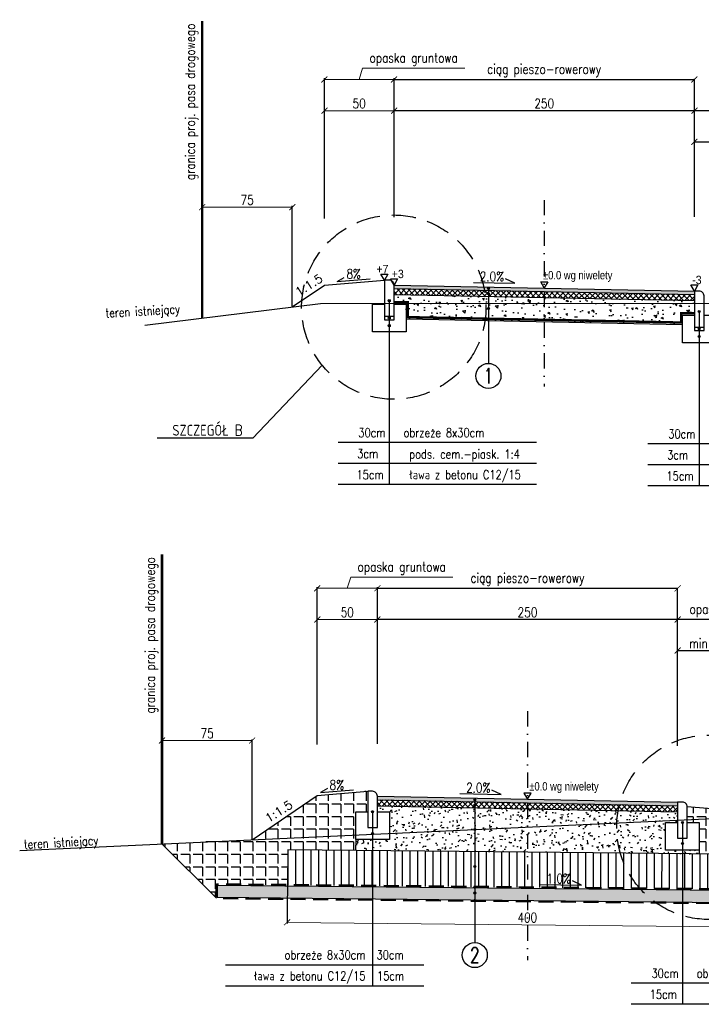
# Model space of a CAD drawing. Header units: metres. Extents: x 6562771 to 6588056, y 5578696 to 5586100.
# Tile 1 of 32: x 6562771 to 6563338, y 5580288 to 5581107. Entities that reach past the tile are written whole.
import ezdxf
from ezdxf.enums import TextEntityAlignment as Align

# ---------------------------------------------------------------- set-up
doc = ezdxf.new("R2010")
doc.units = ezdxf.units.M
for name, pattern in [('DASHDOT', [25.4, 12.7, -6.35, 0, -6.35]), ('DASHED', [0.75, 0.5, -0.25]), ('HIDDEN', [0.375, 0.25, -0.125])]:
    doc.linetypes.add(name, pattern=pattern)
for name, color, linetype in [('C-POPRZECZKA-przekrój', 2, 'Continuous'), ('pkonstr-0_25', 1, 'Continuous'), ('pkonstr-0_50', 3, 'Continuous'), ('pkonstr-0_70', 4, 'Continuous'), ('pkonstr-istn', 14, 'Continuous'), ('pkonstr-opisy', 2, 'Continuous'), ('pkonstr-wymiary', 1, 'Continuous')]:
    doc.layers.add(name, color=color, linetype=linetype)
doc.layers.add('pkonstr-szczegoly', color=5, linetype='Continuous', lineweight=30)
doc.styles.add('12mm', font='simplex.shx', dxfattribs={"width": 0.8, "height": 12})
doc.styles.add('2mm', font='simplex', dxfattribs={"height": 2})
doc.styles.add('7mm', font='simplex.shx', dxfattribs={"width": 0.75, "height": 7})
doc.styles.add('Opisy', font='simplex.shx', dxfattribs={"width": 0.8})
doc.styles.add('STYLE1', font='arial.ttf')
doc.styles.add('wymiary', font='simplex.shx', dxfattribs={"width": 0.8})
doc.dimstyles.new('ddd$0', dxfattribs={"dimtxt": 8, "dimasz": 5, "dimexe": 0.5, "dimexo": 1, "dimgap": 2, "dimtad": 1, "dimdec": 0, "dimzin": 0, "dimdsep": 46, "dimtxsty": 'wymiary', "dimblk": 'ARCHTICK', "dimcen": 0, "dimclrd": 256, "dimclre": 256, "dimclrt": 256, "dimadec": 0, "dimazin": 0, "dimtfac": 1, "dimtdec": 0, "dimtmove": 1, "dimatfit": 3, "dimldrblk": 'DOT', "dimfxl": 1, "dimtolj": 1, "dimtzin": 0, "dimlwd": -1, "dimlwe": -1, "dimarcsym": 0})
doc.dimstyles.new('szczegoly-1-20', dxfattribs={"dimtxt": 4, "dimasz": 2, "dimexe": 1, "dimexo": 2.5, "dimgap": 0.5, "dimtad": 1, "dimdec": 0, "dimzin": 0, "dimdsep": 46, "dimtxsty": 'wymiary', "dimblk": 'ARCHTICK', "dimcen": 0, "dimclrd": 256, "dimclre": 256, "dimclrt": 256, "dimadec": 0, "dimazin": 0, "dimtfac": 1, "dimtdec": 0, "dimtmove": 1, "dimatfit": 3, "dimldrblk": 'ARCHTICK', "dimfxl": 1, "dimtolj": 1, "dimtzin": 0, "dimlwd": -1, "dimlwe": -1, "dimarcsym": 0})

# ---------------------------------------------------------------- blocks, each defined once
blk = doc.blocks.new('_ArchTick')
at = {"color": 0, "linetype": 'ByBlock', "const_width": 0.15}
blk.add_lwpolyline([(-0.5, -0.5), (0.5, 0.5)], dxfattribs=at)
blk = doc.blocks.new('*D123')
at = {"layer": 'Defpoints', "color": 0, "transparency": 16777216}
for p in [(6563402.97, 5581005.62), (6563402.97, 5580976.44), (6563332.47, 5580942.03)]:
    blk.add_point(p, dxfattribs=at)
at = {"layer": 'pkonstr-wymiary', "transparency": 16777216}
for p, q in [((6563332.47, 5580943.03), (6563332.47, 5581006.12)), ((6563332.47, 5581005.62), (6563402.97, 5581005.62)), ((6563402.97, 5580977.44), (6563402.97, 5581006.12))]:
    blk.add_line(p, q, dxfattribs=at)
at = {"layer": 'pkonstr-wymiary', "transparency": 16777216, "xscale": 5, "yscale": 5, "zscale": 5, "rotation": 180}
blk.add_blockref('_ArchTick', (6563332.47, 5581005.62), dxfattribs=at)
at = {"layer": 'pkonstr-wymiary', "transparency": 16777216, "xscale": 5, "yscale": 5, "zscale": 5}
blk.add_blockref('_ArchTick', (6563402.97, 5581005.62), dxfattribs=at)
at = {"layer": 'pkonstr-wymiary', "transparency": 16777216, "insert": (6563367.72, 5581011.62), "char_height": 8, "attachment_point": 5, "style": 'wymiary'}
blk.add_mtext('\\A1;min 50', dxfattribs=at)
blk = doc.blocks.new('_Dot')
at = {"color": 0, "linetype": 'ByBlock', "lineweight": -2}
blk.add_line((-0.5, 0), (-1, 0), dxfattribs=at)
at = {"color": 0, "linetype": 'ByBlock', "const_width": 0.5}
blk.add_lwpolyline([(-0.25, 0, 1), (0.25, 0, 1)], format="xyb", close=True, dxfattribs=at)
blk = doc.blocks.new('*D124')
at = {"layer": 'Defpoints', "color": 0, "transparency": 16777216}
for p in [(6563332.47, 5581031.5), (6563402.97, 5580976.44), (6563332.47, 5580942.03)]:
    blk.add_point(p, dxfattribs=at)
at = {"layer": 'pkonstr-wymiary', "transparency": 16777216}
for p, q in [((6563367.72, 5581031.5), (6563391.37, 5581045)), ((6563391.37, 5581045), (6563447.49, 5581045)), ((6563332.47, 5580943.03), (6563332.47, 5581032)), ((6563402.97, 5581031.5), (6563332.47, 5581031.5)), ((6563402.97, 5580977.44), (6563402.97, 5581032))]:
    blk.add_line(p, q, dxfattribs=at)
at = {"layer": 'pkonstr-wymiary', "transparency": 16777216, "xscale": 5, "yscale": 5, "zscale": 5, "rotation": 180}
blk.add_blockref('_ArchTick', (6563332.47, 5581031.5), dxfattribs=at)
at = {"layer": 'pkonstr-wymiary', "transparency": 16777216, "xscale": 5, "yscale": 5, "zscale": 5}
blk.add_blockref('_ArchTick', (6563402.97, 5581031.5), dxfattribs=at)
at = {"layer": 'pkonstr-wymiary', "transparency": 16777216, "insert": (6563419.43, 5581052.33), "char_height": 8, "attachment_point": 5, "style": 'wymiary'}
blk.add_mtext('\\A1;ist. opaska', dxfattribs=at)
blk = doc.blocks.new('*D125')
at = {"layer": 'Defpoints', "color": 0, "transparency": 16777216}
for p in [(6563332.47, 5581057.5), (6563082.47, 5580941.88), (6563332.47, 5580942.03)]:
    blk.add_point(p, dxfattribs=at)
at = {"layer": 'pkonstr-wymiary', "transparency": 16777216}
for p, q in [((6563082.47, 5580942.88), (6563082.47, 5581058)), ((6563082.47, 5581057.5), (6563332.47, 5581057.5)), ((6563332.47, 5580943.03), (6563332.47, 5581058))]:
    blk.add_line(p, q, dxfattribs=at)
at = {"layer": 'pkonstr-wymiary', "transparency": 16777216, "xscale": 5, "yscale": 5, "zscale": 5, "rotation": 180}
blk.add_blockref('_ArchTick', (6563082.47, 5581057.5), dxfattribs=at)
at = {"layer": 'pkonstr-wymiary', "transparency": 16777216, "xscale": 5, "yscale": 5, "zscale": 5}
blk.add_blockref('_ArchTick', (6563332.47, 5581057.5), dxfattribs=at)
at = {"layer": 'pkonstr-wymiary', "transparency": 16777216, "insert": (6563207.47, 5581064.84), "char_height": 8, "attachment_point": 5, "style": 'wymiary'}
blk.add_mtext('\\A1;ciąg pieszo-rowerowy', dxfattribs=at)
blk = doc.blocks.new('*D126')
at = {"layer": 'Defpoints', "color": 0, "transparency": 16777216}
for p in [(6563082.47, 5581031.5), (6563082.47, 5580941.88), (6563332.47, 5580942.03)]:
    blk.add_point(p, dxfattribs=at)
at = {"layer": 'pkonstr-wymiary', "transparency": 16777216}
for p, q in [((6563082.47, 5580942.88), (6563082.47, 5581032)), ((6563332.47, 5581031.5), (6563082.47, 5581031.5)), ((6563332.47, 5580943.03), (6563332.47, 5581032))]:
    blk.add_line(p, q, dxfattribs=at)
at = {"layer": 'pkonstr-wymiary', "transparency": 16777216, "xscale": 5, "yscale": 5, "zscale": 5, "rotation": 180}
blk.add_blockref('_ArchTick', (6563082.47, 5581031.5), dxfattribs=at)
at = {"layer": 'pkonstr-wymiary', "transparency": 16777216, "xscale": 5, "yscale": 5, "zscale": 5}
blk.add_blockref('_ArchTick', (6563332.47, 5581031.5), dxfattribs=at)
at = {"layer": 'pkonstr-wymiary', "transparency": 16777216, "insert": (6563207.47, 5581037.5), "char_height": 8, "attachment_point": 5, "style": 'wymiary'}
blk.add_mtext('\\A1;250', dxfattribs=at)
blk = doc.blocks.new('*D133')
at = {"layer": 'Defpoints', "color": 0, "transparency": 16777216}
for p in [(6563082.47, 5581031.5), (6563082.47, 5581006.04), (6563024.48, 5580941.24)]:
    blk.add_point(p, dxfattribs=at)
at = {"layer": 'pkonstr-wymiary', "transparency": 16777216}
for p, q in [((6563024.48, 5580941.74), (6563024.48, 5581032.5)), ((6563082.47, 5581006.54), (6563082.47, 5581032.5))]:
    blk.add_line(p, q, dxfattribs=at)
at = {"layer": 'pkonstr-wymiary', "lineweight": 0, "transparency": 16777216}
blk.add_line((6563024.48, 5581031.5), (6563082.47, 5581031.5), dxfattribs=at)
at = {"layer": 'pkonstr-wymiary', "lineweight": 0, "transparency": 16777216, "xscale": 5, "yscale": 5, "zscale": 5, "rotation": 180}
blk.add_blockref('_ArchTick', (6563024.48, 5581031.5), dxfattribs=at)
at = {"layer": 'pkonstr-wymiary', "lineweight": 0, "transparency": 16777216, "xscale": 5, "yscale": 5, "zscale": 5}
blk.add_blockref('_ArchTick', (6563082.47, 5581031.5), dxfattribs=at)
at = {"layer": 'pkonstr-wymiary', "transparency": 16777216, "insert": (6563053.48, 5581037.5), "char_height": 8, "attachment_point": 5, "style": 'wymiary'}
blk.add_mtext('\\A1;50', dxfattribs=at)
blk = doc.blocks.new('*D134')
at = {"layer": 'Defpoints', "color": 0, "transparency": 16777216}
for p in [(6563082.47, 5581057.5), (6563082.47, 5581009.9), (6563024.48, 5580941.24)]:
    blk.add_point(p, dxfattribs=at)
at = {"layer": 'pkonstr-wymiary', "lineweight": 0, "transparency": 16777216}
for p, q in [((6563053.48, 5581057.5), (6563056.28, 5581066.84)), ((6563056.28, 5581066.84), (6563141.34, 5581066.84)), ((6563024.48, 5581057.5), (6563082.47, 5581057.5))]:
    blk.add_line(p, q, dxfattribs=at)
at = {"layer": 'pkonstr-wymiary', "transparency": 16777216}
for p, q in [((6563024.48, 5580941.74), (6563024.48, 5581058.5)), ((6563082.47, 5581010.4), (6563082.47, 5581058.5))]:
    blk.add_line(p, q, dxfattribs=at)
at = {"layer": 'pkonstr-wymiary', "lineweight": 0, "transparency": 16777216, "xscale": 5, "yscale": 5, "zscale": 5, "rotation": 180}
blk.add_blockref('_ArchTick', (6563024.48, 5581057.5), dxfattribs=at)
at = {"layer": 'pkonstr-wymiary', "lineweight": 0, "transparency": 16777216, "xscale": 5, "yscale": 5, "zscale": 5}
blk.add_blockref('_ArchTick', (6563082.47, 5581057.5), dxfattribs=at)
at = {"layer": 'pkonstr-wymiary', "transparency": 16777216, "insert": (6563098.81, 5581074.17), "char_height": 8, "attachment_point": 5, "style": 'wymiary'}
blk.add_mtext('\\A1;opaska gruntowa', dxfattribs=at)
blk = doc.blocks.new('*D135')
at = {"layer": 'Defpoints', "color": 0, "transparency": 16777216}
for p in [(6562997.7, 5580951.2), (6562922.7, 5580937.64), (6562997.7, 5580868.16)]:
    blk.add_point(p, dxfattribs=at)
at = {"layer": 'pkonstr-wymiary', "transparency": 16777216}
for p, q in [((6562922.7, 5580938.14), (6562922.7, 5580952.2)), ((6562997.7, 5580868.66), (6562997.7, 5580952.2))]:
    blk.add_line(p, q, dxfattribs=at)
at = {"layer": 'pkonstr-wymiary', "lineweight": 0, "transparency": 16777216}
blk.add_line((6562922.7, 5580951.2), (6562997.7, 5580951.2), dxfattribs=at)
at = {"layer": 'pkonstr-wymiary', "lineweight": 0, "transparency": 16777216, "xscale": 5, "yscale": 5, "zscale": 5, "rotation": 180}
blk.add_blockref('_ArchTick', (6562922.7, 5580951.2), dxfattribs=at)
at = {"layer": 'pkonstr-wymiary', "lineweight": 0, "transparency": 16777216, "xscale": 5, "yscale": 5, "zscale": 5}
blk.add_blockref('_ArchTick', (6562997.7, 5580951.2), dxfattribs=at)
at = {"layer": 'pkonstr-wymiary', "transparency": 16777216, "insert": (6562960.2, 5580957.2), "char_height": 8, "attachment_point": 5, "style": 'wymiary'}
blk.add_mtext('\\A1;75', dxfattribs=at)
blk = doc.blocks.new('*D154')
at = {"layer": 'Defpoints', "color": 0, "transparency": 16777216}
for p in [(6563368.53, 5580582.01), (6563318.53, 5580545.06), (6563368.53, 5580545.86)]:
    blk.add_point(p, dxfattribs=at)
at = {"layer": 'pkonstr-wymiary', "transparency": 16777216}
for p, q in [((6563318.53, 5580546.06), (6563318.53, 5580582.51)), ((6563318.53, 5580582.01), (6563368.53, 5580582.01)), ((6563368.53, 5580546.86), (6563368.53, 5580582.51))]:
    blk.add_line(p, q, dxfattribs=at)
at = {"layer": 'pkonstr-wymiary', "transparency": 16777216, "xscale": 5, "yscale": 5, "zscale": 5, "rotation": 180}
blk.add_blockref('_ArchTick', (6563318.53, 5580582.01), dxfattribs=at)
at = {"layer": 'pkonstr-wymiary', "transparency": 16777216, "xscale": 5, "yscale": 5, "zscale": 5}
blk.add_blockref('_ArchTick', (6563368.53, 5580582.01), dxfattribs=at)
at = {"layer": 'pkonstr-wymiary', "transparency": 16777216, "insert": (6563343.53, 5580588.01), "char_height": 8, "attachment_point": 5, "style": 'wymiary'}
blk.add_mtext('\\A1;min 50', dxfattribs=at)
blk = doc.blocks.new('*D155')
at = {"layer": 'Defpoints', "color": 0, "transparency": 16777216}
for p in [(6563318.53, 5580607.89), (6563318.53, 5580545.06), (6563368.53, 5580545.86)]:
    blk.add_point(p, dxfattribs=at)
at = {"layer": 'pkonstr-wymiary', "transparency": 16777216}
for p, q in [((6563318.53, 5580546.06), (6563318.53, 5580608.39)), ((6563368.53, 5580607.89), (6563318.53, 5580607.89)), ((6563368.53, 5580546.86), (6563368.53, 5580608.39))]:
    blk.add_line(p, q, dxfattribs=at)
at = {"layer": 'pkonstr-wymiary', "transparency": 16777216, "xscale": 5, "yscale": 5, "zscale": 5, "rotation": 180}
blk.add_blockref('_ArchTick', (6563318.53, 5580607.89), dxfattribs=at)
at = {"layer": 'pkonstr-wymiary', "transparency": 16777216, "xscale": 5, "yscale": 5, "zscale": 5}
blk.add_blockref('_ArchTick', (6563368.53, 5580607.89), dxfattribs=at)
at = {"layer": 'pkonstr-wymiary', "transparency": 16777216, "insert": (6563343.53, 5580615.22), "char_height": 8, "attachment_point": 5, "style": 'wymiary'}
blk.add_mtext('\\A1;opaska', dxfattribs=at)
blk = doc.blocks.new('*D156')
at = {"layer": 'Defpoints', "color": 0, "transparency": 16777216}
for p in [(6563318.53, 5580633.89), (6563068.53, 5580503.44), (6563318.53, 5580501.77)]:
    blk.add_point(p, dxfattribs=at)
at = {"layer": 'pkonstr-wymiary', "transparency": 16777216}
for p, q in [((6563068.53, 5580504.44), (6563068.53, 5580634.39)), ((6563068.53, 5580633.89), (6563318.53, 5580633.89)), ((6563318.53, 5580502.77), (6563318.53, 5580634.39))]:
    blk.add_line(p, q, dxfattribs=at)
at = {"layer": 'pkonstr-wymiary', "transparency": 16777216, "xscale": 5, "yscale": 5, "zscale": 5, "rotation": 180}
blk.add_blockref('_ArchTick', (6563068.53, 5580633.89), dxfattribs=at)
at = {"layer": 'pkonstr-wymiary', "transparency": 16777216, "xscale": 5, "yscale": 5, "zscale": 5}
blk.add_blockref('_ArchTick', (6563318.53, 5580633.89), dxfattribs=at)
at = {"layer": 'pkonstr-wymiary', "transparency": 16777216, "insert": (6563193.53, 5580641.23), "char_height": 8, "attachment_point": 5, "style": 'wymiary'}
blk.add_mtext('\\A1;ciąg pieszo-rowerowy', dxfattribs=at)
blk = doc.blocks.new('*D157')
at = {"layer": 'Defpoints', "color": 0, "transparency": 16777216}
for p in [(6563068.53, 5580607.89), (6563068.53, 5580503.44), (6563318.53, 5580501.77)]:
    blk.add_point(p, dxfattribs=at)
at = {"layer": 'pkonstr-wymiary', "transparency": 16777216}
for p, q in [((6563068.53, 5580504.44), (6563068.53, 5580608.39)), ((6563318.53, 5580607.89), (6563068.53, 5580607.89)), ((6563318.53, 5580502.77), (6563318.53, 5580608.39))]:
    blk.add_line(p, q, dxfattribs=at)
at = {"layer": 'pkonstr-wymiary', "transparency": 16777216, "xscale": 5, "yscale": 5, "zscale": 5, "rotation": 180}
blk.add_blockref('_ArchTick', (6563068.53, 5580607.89), dxfattribs=at)
at = {"layer": 'pkonstr-wymiary', "transparency": 16777216, "xscale": 5, "yscale": 5, "zscale": 5}
blk.add_blockref('_ArchTick', (6563318.53, 5580607.89), dxfattribs=at)
at = {"layer": 'pkonstr-wymiary', "transparency": 16777216, "insert": (6563193.53, 5580613.89), "char_height": 8, "attachment_point": 5, "style": 'wymiary'}
blk.add_mtext('\\A1;250', dxfattribs=at)
blk = doc.blocks.new('*D158')
at = {"layer": 'Defpoints', "color": 0, "transparency": 16777216}
for p in [(6563068.53, 5580607.89), (6563068.53, 5580582.44), (6563018.53, 5580503.44)]:
    blk.add_point(p, dxfattribs=at)
at = {"layer": 'pkonstr-wymiary', "transparency": 16777216}
for p, q in [((6563018.53, 5580503.94), (6563018.53, 5580608.89)), ((6563068.53, 5580582.94), (6563068.53, 5580608.89))]:
    blk.add_line(p, q, dxfattribs=at)
at = {"layer": 'pkonstr-wymiary', "lineweight": 0, "transparency": 16777216}
blk.add_line((6563018.53, 5580607.89), (6563068.53, 5580607.89), dxfattribs=at)
at = {"layer": 'pkonstr-wymiary', "lineweight": 0, "transparency": 16777216, "xscale": 5, "yscale": 5, "zscale": 5, "rotation": 180}
blk.add_blockref('_ArchTick', (6563018.53, 5580607.89), dxfattribs=at)
at = {"layer": 'pkonstr-wymiary', "lineweight": 0, "transparency": 16777216, "xscale": 5, "yscale": 5, "zscale": 5}
blk.add_blockref('_ArchTick', (6563068.53, 5580607.89), dxfattribs=at)
at = {"layer": 'pkonstr-wymiary', "transparency": 16777216, "insert": (6563043.53, 5580613.89), "char_height": 8, "attachment_point": 5, "style": 'wymiary'}
blk.add_mtext('\\A1;50', dxfattribs=at)
blk = doc.blocks.new('*D159')
at = {"layer": 'Defpoints', "color": 0, "transparency": 16777216}
for p in [(6563068.53, 5580633.89), (6563068.53, 5580586.29), (6563018.53, 5580503.44)]:
    blk.add_point(p, dxfattribs=at)
at = {"layer": 'pkonstr-wymiary', "lineweight": 0, "transparency": 16777216}
for p, q in [((6563043.53, 5580633.89), (6563046.33, 5580643.23)), ((6563046.33, 5580643.23), (6563131.4, 5580643.23)), ((6563018.53, 5580633.89), (6563068.53, 5580633.89))]:
    blk.add_line(p, q, dxfattribs=at)
at = {"layer": 'pkonstr-wymiary', "transparency": 16777216}
for p, q in [((6563018.53, 5580503.94), (6563018.53, 5580634.89)), ((6563068.53, 5580586.79), (6563068.53, 5580634.89))]:
    blk.add_line(p, q, dxfattribs=at)
at = {"layer": 'pkonstr-wymiary', "lineweight": 0, "transparency": 16777216, "xscale": 5, "yscale": 5, "zscale": 5, "rotation": 180}
blk.add_blockref('_ArchTick', (6563018.53, 5580633.89), dxfattribs=at)
at = {"layer": 'pkonstr-wymiary', "lineweight": 0, "transparency": 16777216, "xscale": 5, "yscale": 5, "zscale": 5}
blk.add_blockref('_ArchTick', (6563068.53, 5580633.89), dxfattribs=at)
at = {"layer": 'pkonstr-wymiary', "transparency": 16777216, "insert": (6563088.87, 5580650.56), "char_height": 8, "attachment_point": 5, "style": 'wymiary'}
blk.add_mtext('\\A1;opaska gruntowa', dxfattribs=at)
blk = doc.blocks.new('*D160')
at = {"layer": 'Defpoints', "color": 0, "transparency": 16777216}
for p in [(6562964.28, 5580507.14), (6562889.28, 5580493.58), (6562964.28, 5580424.1)]:
    blk.add_point(p, dxfattribs=at)
at = {"layer": 'pkonstr-wymiary', "transparency": 16777216}
for p, q in [((6562889.28, 5580494.08), (6562889.28, 5580508.14)), ((6562964.28, 5580424.6), (6562964.28, 5580508.14))]:
    blk.add_line(p, q, dxfattribs=at)
at = {"layer": 'pkonstr-wymiary', "lineweight": 0, "transparency": 16777216}
blk.add_line((6562889.28, 5580507.14), (6562964.28, 5580507.14), dxfattribs=at)
at = {"layer": 'pkonstr-wymiary', "lineweight": 0, "transparency": 16777216, "xscale": 5, "yscale": 5, "zscale": 5, "rotation": 180}
blk.add_blockref('_ArchTick', (6562889.28, 5580507.14), dxfattribs=at)
at = {"layer": 'pkonstr-wymiary', "lineweight": 0, "transparency": 16777216, "xscale": 5, "yscale": 5, "zscale": 5}
blk.add_blockref('_ArchTick', (6562964.28, 5580507.14), dxfattribs=at)
at = {"layer": 'pkonstr-wymiary', "transparency": 16777216, "insert": (6562926.78, 5580513.14), "char_height": 8, "attachment_point": 5, "style": 'wymiary'}
blk.add_mtext('\\A1;75', dxfattribs=at)
blk = doc.blocks.new('*D166')
at = {"layer": 'Defpoints', "color": 0, "transparency": 16777216}
for p in [(6562993.79, 5580401.1), (6563393.77, 5580397.1), (6563393.32, 5580351.82)]:
    blk.add_point(p, dxfattribs=at)
at = {"layer": 'pkonstr-wymiary', "transparency": 16777216}
for p, q in [((6562993.79, 5580400.6), (6562993.33, 5580354.82)), ((6563393.77, 5580396.6), (6563393.31, 5580350.82))]:
    blk.add_line(p, q, dxfattribs=at)
at = {"layer": 'pkonstr-wymiary', "lineweight": 0, "transparency": 16777216}
blk.add_line((6562993.34, 5580355.82), (6563393.32, 5580351.82), dxfattribs=at)
at = {"layer": 'pkonstr-wymiary', "lineweight": 0, "transparency": 16777216, "xscale": 5, "yscale": 5, "zscale": 5}
for p, rotation in [((6562993.34, 5580355.82), 179.4270612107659), ((6563393.32, 5580351.82), 359.4270612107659)]:
    blk.add_blockref('_ArchTick', p, dxfattribs=dict(at, rotation=rotation))
at = {"layer": 'pkonstr-wymiary', "transparency": 16777216, "insert": (6563193.39, 5580359.82), "char_height": 8, "attachment_point": 5, "rotation": 359.42706, "style": 'wymiary'}
blk.add_mtext('\\A1;400', dxfattribs=at)

msp = doc.modelspace()

# ---------------------------------------------------------------- hatches: boundary and pattern name
at = {"layer": 'pkonstr-0_50'}
h = msp.add_hatch(color=252, dxfattribs=at)
h.dxf.hatch_style = 1
h.paths.add_polyline_path([(6563082.47, 5580883.39), (6563082.47, 5580886.39), (6563332.47, 5580881.39), (6563332.47, 5580878.39)])
h = msp.add_hatch(dxfattribs=at)
h.set_pattern_fill('ANSI37', color=252, angle=180)
h.set_pattern_definition([(315, (13139585.768, 2012.3316), (-2.2450640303, -2.2450640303), []), (225, (13139585.768, 2012.3316), (-2.2450640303, 2.2450640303), [])])
h.paths.add_polyline_path([(6563332.47, 5580878.39), (6563332.47, 5580873.39), (6563082.47, 5580878.39), (6563082.47, 5580883.39)])
h = msp.add_hatch(dxfattribs=at)
h.set_pattern_fill('AR-CONC', color=252, scale=0.1, angle=180)
h.set_pattern_definition([(310, (6787365.293, 5139392.06), (18.2184669, 1.59390855), [1.905, -20.955]), (5, (6787365.293, 5139392.06), (-3.52434214, -19.1056845), [1.524, -16.7640584]), (259.5485553, (6787366.812, 5139392.193), (14.6941247, -17.5117752), [1.6190009, -17.80902446]), (313.8158, (6787365.293, 5139386.98), (27.1079041, 4.2042328), [2.8575, -31.4325]), (263.3644424, (6787367.552, 5139387.33), (23.7404134, -24.7426125), [2.4285023, -26.7135608]), (8.815849, (6787365.293, 5139386.98), (23.7404134, -24.7426125), [2.2859967, -25.1459732]), (339, (6787367.833, 5139388.25), (15.16143913, 10.2265198), [1.905, -20.955]), (34, (6787367.833, 5139388.25), (6.1802028, -18.4187966), [1.524, -16.764]), (288.548555, (6787369.097, 5139389.102), (21.3416419, -8.1922769), [1.6190009, -17.80899376]), (322.5, (6787365.2935, 5139392.06), (0.308860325, -8.45550389), [0, -16.5608, 0, -17.018, 0, -16.8275]), (352.5, (6787365.2935, 5139392.06), (6.68196625, -10.01805748), [0, -9.7028, 0, -16.1798, 0, -6.4135]), (32.5, (6787359.629, 5139392.06), (13.55905952, 0.5728744), [0, -6.35, 0, -19.812, 0, -26.289]), (42.5, (6787357.089, 5139392.06), (14.81291814, -2.5426491), [0, -8.255, 0, -13.1572, 0, -18.669])])
h.paths.add_polyline_path([(6563332.47, 5580861.39), (6563322.47, 5580861.39), (6563322.47, 5580853.58), (6563092.47, 5580858.18), (6563092.47, 5580870.39), (6563082.47, 5580870.39), (6563082.47, 5580878.39), (6563332.47, 5580873.39)])
h = msp.add_hatch(dxfattribs=at)
h.set_pattern_fill('ANGLE,_O', color=252, scale=1.5, angle=180)
h.set_pattern_definition([(180, (-6637.226, 4674.485), (-1e-15, -10.4775), [7.62, -2.8575]), (270, (-6637.226, 4674.485), (10.4775, -2e-15), [7.62, -2.8575])])
h.paths.add_polyline_path([(6563050.53, 5580447.9), (6563060.53, 5580447.9), (6563060.53, 5580464.9), (6563018.53, 5580461.54), (6562964.28, 5580424.6), (6563050.53, 5580428.57)])
h.paths.add_polyline_path([(6563050.53, 5580415.53), (6563050.53, 5580428.57), (6562889.25, 5580421.14), (6562934.71, 5580375.91), (6562934.59, 5580387.47), (6562993.65, 5580386.9), (6562993.94, 5580416.1)])
h.paths.add_polyline_path([(6563336.53, 5580415.9), (6563336.53, 5580412.67), (6563393.92, 5580412.1), (6563393.63, 5580382.98), (6563475.96, 5580382.18), (6563368.53, 5580448.54), (6563326.53, 5580451.9), (6563326.53, 5580438.9), (6563336.53, 5580438.9)])
h = msp.add_hatch(color=252, dxfattribs=at)
h.dxf.hatch_style = 1
h.paths.add_polyline_path([(6563068.53, 5580457.9), (6563068.53, 5580460.9), (6563318.53, 5580455.9), (6563318.53, 5580452.9)])
h = msp.add_hatch(dxfattribs=at)
h.set_pattern_fill('ANSI37', color=252, angle=180)
h.set_pattern_definition([(315, (13139571.8308, 1586.8456), (-2.2450640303, -2.2450640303), []), (225, (13139571.8308, 1586.8456), (-2.2450640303, 2.2450640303), [])])
h.paths.add_polyline_path([(6563318.53, 5580452.9), (6563318.53, 5580447.9), (6563068.53, 5580452.9), (6563068.53, 5580457.9)])
h = msp.add_hatch(dxfattribs=at)
h.set_pattern_fill('AR-CONC', color=252, scale=0.1, angle=180)
h.set_pattern_definition([(230, (-480.21, 144.91), (-18.2184669, 1.593908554), [1.905, -20.955]), (175, (-480.21, 144.91), (3.524282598, -19.10566429), [1.524, -16.764]), (280.451, (-481.729, 145.043), (-14.694250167, -17.511668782), [1.619, -17.809]), (226.1842, (-480.21, 139.83), (-27.10790409, 4.204232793), [2.8575, -31.4325]), (276.6356, (-482.47, 140.18), (-23.74042345, -24.74255559), [2.4285, -26.7135]), (171.184, (-480.21, 139.83), (-23.74046058, -24.74251179), [2.286, -25.146]), (201, (-482.75, 141.1), (-15.161487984, 10.226551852), [1.905, -20.955]), (146, (-482.75, 141.1), (-6.180202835, -18.418796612), [1.524, -16.764]), (251.4514, (-484.014, 141.952), (-21.341649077, -8.19228577), [1.619, -17.809]), (217.5, (-480.2104, 144.91), (-0.308860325, -8.4555038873), [0, -16.5608, 0, -17.018, 0, -16.8275]), (187.5, (-480.21, 144.91), (-6.681966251, -10.018057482), [0, -9.7028, 0, -16.1798, 0, -6.4135]), (147.5, (-474.546, 144.91), (-13.5590595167, 0.572874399), [0, -6.35, 0, -19.812, 0, -26.289]), (137.5, (-472.006, 144.91), (-14.812918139, -2.542649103), [0, -8.255, 0, -13.1572, 0, -18.669])])
h.paths.add_polyline_path([(6563149.65, 5580451.28), (6563068.53, 5580452.9), (6563068.53, 5580447.9), (6563078.53, 5580447.9), (6563078.53, 5580429.86), (6563149.66, 5580433.14), (6563149.66, 5580440.38, -0.414563), (6563148.79, 5580441.25, -0.414219), (6563149.65, 5580442.12)])
h.paths.add_polyline_path([(6563193.53, 5580450.4), (6563149.65, 5580451.28), (6563149.65, 5580442.12, -0.414208), (6563150.52, 5580441.25, -0.413865), (6563149.66, 5580440.38), (6563149.66, 5580433.14), (6563193.53, 5580435.17)])
h.paths.add_polyline_path([(6563318.53, 5580447.9), (6563193.53, 5580450.4), (6563193.53, 5580435.17), (6563318.53, 5580440.93)])
h.paths.add_polyline_path([(6563308.53, 5580438.9), (6563318.53, 5580438.9), (6563318.53, 5580440.93), (6563193.53, 5580435.17), (6563193.53, 5580414.1), (6563193.93, 5580414.1), (6563322.53, 5580412.81), (6563322.53, 5580415.9), (6563308.53, 5580415.9)])
h.paths.add_polyline_path([(6563193.53, 5580435.17), (6563149.66, 5580433.14), (6563149.67, 5580414.54), (6563193.53, 5580414.1)])
h.paths.add_polyline_path([(6563149.66, 5580433.14), (6563078.53, 5580429.86), (6563078.53, 5580424.9), (6563064.53, 5580424.9), (6563064.53, 5580415.39), (6563149.67, 5580414.54)])
h.paths.add_polyline_path([(6563064.53, 5580424.9), (6563050.53, 5580424.9), (6563050.44, 5580415.53), (6563064.53, 5580415.39)])
h.paths.add_polyline_path([(6563336.53, 5580415.9), (6563322.53, 5580415.9), (6563322.53, 5580412.81), (6563336.5, 5580412.67)])
h = msp.add_hatch(dxfattribs=at)
h.set_pattern_fill('ANSI31,_O', color=252, scale=2, angle=45)
h.set_pattern_definition([(90, (-8849.2534, 259.5824), (-6.35, 1e-15), [])])
h.paths.add_polyline_path([(6563393.92, 5580412.1), (6563193.93, 5580414.1), (6562993.94, 5580416.1), (6562993.65, 5580386.9), (6563393.63, 5580382.98)])
h = msp.add_hatch(dxfattribs=at)
h.set_pattern_fill('AR-SAND,_O', color=252, scale=0.1, angle=180)
h.set_pattern_definition([(217.5, (-8849.2534, 259.5824), (0.1600031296, -4.8941323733), [0, -3.8608, 0, -4.318, 0, -4.1275]), (187.5, (-8849.2534, 259.5824), (-4.4952328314, -7.1682510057), [0, -2.0828, 0, -3.4798, 0, -1.3335]), (147.5, (-8846.1292, 259.5824), (-7.9099237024, -0.0143718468), [0, -1.27, 0, -4.572, 0, -5.969]), (137.5, (-8846.129, 259.5824), (-7.6355645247, -2.2292932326), [0, -0.635, 0, -2.9972, 0, -3.429])])
h.paths.add_polyline_path([(6563473.76, 5580381.3), (6562935.21, 5580386.68), (6562935.31, 5580376.68), (6563368.52, 5580372.35), (6563490.12, 5580371.14)])

# ---------------------------------------------------------------- linework, layer by layer
at = {"layer": 'C-POPRZECZKA-przekrój', "color": 172, "linetype": 'HIDDEN', "lineweight": 50, "ltscale": 50, "true_color": 0x0000cc, "flags": 128}
msp.add_lwpolyline([(6563475.96, 5580382.18), (6563493.75, 5580370.41), (6562934.71, 5580375.91), (6562934.59, 5580387.47)], close=True, dxfattribs=at)
at = {"layer": 'pkonstr-0_25'}
for q in [(6563040.97, 5580892.63), (6563062.5, 5580891.57)]:
    msp.add_line((6563035.09, 5580889.38), q, dxfattribs=at)
at = {"layer": 'pkonstr-0_25', "linetype": 'Continuous'}
for p, q in [((6563161.01, 5580883.41), (6563161.06, 5580821.15)), ((6563078.47, 5580873.39), (6563078.47, 5580720.18)), ((6563336.47, 5580864.39), (6563336.46, 5580719.18)), ((6563200.93, 5580755.18), (6563035.84, 5580755.18)), ((6563458.93, 5580754.18), (6563293.84, 5580754.18)), ((6563200.93, 5580737.68), (6563035.84, 5580737.68)), ((6563458.93, 5580736.68), (6563293.84, 5580736.68)), ((6563149.65, 5580457.85), (6563149.72, 5580338.95)), ((6563064.53, 5580447.9), (6563064.53, 5580302.98)), ((6563322.53, 5580438.9), (6563322.53, 5580287.58)), ((6562942.08, 5580320.48), (6563107.17, 5580320.48)), ((6562942.08, 5580320.48), (6563107.17, 5580320.48)), ((6563444.99, 5580305.08), (6563279.9, 5580305.08)), ((6563444.99, 5580305.08), (6563279.9, 5580305.08))]:
    msp.add_line(p, q, dxfattribs=at)
at = {"layer": 'pkonstr-0_25'}
for points in [[(6563148.55, 5580888.58), (6563182.92, 5580887.89), (6563175.33, 5580891.51)], [(6563137.19, 5580463.01), (6563171.56, 5580462.33), (6563163.97, 5580465.95)], [(6563204.13, 5580387.32), (6563238.5, 5580386.64), (6563230.91, 5580390.26)]]:
    msp.add_lwpolyline(points, dxfattribs=at)
at = {"layer": 'pkonstr-0_25', "flags": 128}
msp.add_lwpolyline([(6563027.04, 5580467.15), (6563021.15, 5580463.89), (6563048.56, 5580466.08)], dxfattribs=at)
at = {"layer": 'pkonstr-0_25', "linetype": 'Continuous'}
for centre in [(6563161.03, 5580810.73), (6563149.67, 5580328.53)]:
    msp.add_circle(centre, 10.42, dxfattribs=at)
at = {"layer": 'pkonstr-0_50'}
for p, q in [((6563024.47, 5580886.39), (6563074.47, 5580890.39)), ((6562997.7, 5580868.16), (6563024.47, 5580886.39)), ((6563082.47, 5580886.39), (6563332.47, 5580881.39)), ((6563082.47, 5580883.39), (6563332.47, 5580878.39)), ((6563082.47, 5580878.39), (6563332.47, 5580873.39)), ((6563092.47, 5580858.18), (6563322.47, 5580853.58)), ((6562964.28, 5580424.6), (6563018.53, 5580461.54)), ((6563018.53, 5580461.54), (6563060.53, 5580464.9)), ((6563068.53, 5580460.9), (6563318.53, 5580455.9)), ((6563068.53, 5580457.9), (6563318.53, 5580452.9)), ((6563068.53, 5580452.9), (6563318.53, 5580447.9)), ((6563368.53, 5580448.54), (6563326.53, 5580451.9)), ((6562934.71, 5580375.91), (6562889.25, 5580421.14)), ((6562993.94, 5580416.1), (6562993.64, 5580386.1)), ((6562993.94, 5580416.1), (6562993.64, 5580386.1)), ((6563193.93, 5580414.1), (6562993.94, 5580416.1)), ((6563193.93, 5580414.1), (6562993.94, 5580416.1)), ((6563393.92, 5580412.1), (6563193.93, 5580414.1)), ((6562935.21, 5580386.68), (6563473.76, 5580381.3)), ((6562935.31, 5580376.68), (6563368.52, 5580372.35))]:
    msp.add_line(p, q, dxfattribs=at)
at = {"layer": 'pkonstr-0_50', "color": 4, "const_width": 2, "flags": 128}
for points in [[(6562922.7, 5580858.84), (6562922.7, 5581106.27)], [(6562889.28, 5580421.14), (6562889.28, 5580662.2)]]:
    msp.add_lwpolyline(points, dxfattribs=at)
at = {"layer": 'pkonstr-0_50'}
for points in [[(6563074.47, 5580860.39), (6563082.47, 5580860.39), (6563082.47, 5580886.39, 0.414214), (6563078.47, 5580890.39), (6563074.47, 5580890.39)], [(6563332.47, 5580851.39), (6563340.47, 5580851.39), (6563340.47, 5580877.39, 0.414214), (6563336.47, 5580881.39), (6563332.47, 5580881.39)], [(6563060.53, 5580434.9), (6563068.53, 5580434.9), (6563068.53, 5580460.9, 0.414214), (6563064.53, 5580464.9), (6563060.53, 5580464.9)], [(6563318.53, 5580425.9), (6563326.53, 5580425.9), (6563326.53, 5580451.9, 0.414214), (6563322.53, 5580455.9), (6563318.53, 5580455.9)]]:
    msp.add_lwpolyline(points, format="xyb", close=True, dxfattribs=at)
at = {"layer": 'pkonstr-0_50', "color": 180, "linetype": 'DASHED', "ltscale": 15, "true_color": 0x3326ed, "flags": 128}
msp.add_lwpolyline([(6563332.47, 5580862.95, 2, 2, 0), (6563321.37, 5580862.95, 2, 2, 0), (6563321.37, 5580855.16, 2, 2, 0), (6563093.85, 5580859.65, 2, 2, 0), (6563093.85, 5580859.65, 2, 2, 0), (6563093.85, 5580859.65, 2, 2, 0), (6563093.85, 5580859.65, 2, 2, 0), (6563093.82, 5580872.03, 2, 2, 0), (6563082.36, 5580871.95, 0, 0, 0)], format="xyseb", dxfattribs=at)
at = {"layer": 'pkonstr-0_50', "flags": 128}
for points in [[(6563074.47, 5580857.39), (6563082.47, 5580857.39), (6563082.47, 5580870.39), (6563092.47, 5580870.39), (6563092.47, 5580847.39), (6563064.47, 5580847.39), (6563064.47, 5580870.39), (6563074.47, 5580870.39), (6563074.47, 5580857.39)], [(6563332.47, 5580848.39), (6563340.47, 5580848.39), (6563340.47, 5580861.39), (6563350.47, 5580861.39), (6563350.47, 5580838.39), (6563322.47, 5580838.39), (6563322.47, 5580861.39), (6563332.47, 5580861.39), (6563332.47, 5580848.39)], [(6563060.53, 5580434.9), (6563068.53, 5580434.9), (6563068.53, 5580447.9), (6563078.53, 5580447.9), (6563078.53, 5580424.9), (6563050.53, 5580424.9), (6563050.53, 5580447.9), (6563060.53, 5580447.9), (6563060.53, 5580434.9)], [(6563318.53, 5580425.9), (6563326.53, 5580425.9), (6563326.53, 5580438.9), (6563336.53, 5580438.9), (6563336.53, 5580415.9), (6563308.53, 5580415.9), (6563308.53, 5580438.9), (6563318.53, 5580438.9), (6563318.53, 5580425.9)]]:
    msp.add_lwpolyline(points, close=True, dxfattribs=at)
for points in [[(6563050.53, 5580424.9), (6563050.44, 5580415.53)], [(6563336.53, 5580415.9), (6563336.5, 5580412.67)]]:
    msp.add_lwpolyline(points, dxfattribs=at)
at = {"layer": 'pkonstr-0_50'}
msp.add_lwpolyline([(6562935.21, 5580386.68), (6562935.31, 5580376.68)], dxfattribs=at)
at = {"layer": 'pkonstr-0_70', "color": 4}
for centre in [(6563161.01, 5580883.41), (6563161.01, 5580879.02), (6563078.47, 5580873.39), (6563161.02, 5580866.81), (6563336.47, 5580864.39), (6563078.47, 5580858.98), (6563161.02, 5580858.25), (6563078.47, 5580852.58), (6563336.47, 5580849.98), (6563336.47, 5580843.58), (6563149.65, 5580457.85), (6563149.65, 5580453.46), (6563064.53, 5580447.9), (6563322.53, 5580438.9), (6563064.53, 5580429.76), (6563149.65, 5580433.1), (6563322.53, 5580421.43), (6563149.65, 5580402.37), (6563149.65, 5580385.01), (6563149.65, 5580380.25), (6563149.65, 5580374.1)]:
    msp.add_circle(centre, 0.869, dxfattribs=at)
at = {"layer": 'pkonstr-istn', "flags": 128}
for points in [[(6563021.24, 5580871.08), (6563353.65, 5580871.4)], [(6562874.84, 5580852.9), (6563021.24, 5580871.08)], [(6562770.8, 5580415.68), (6563360.15, 5580442.85), (6563416.08, 5580435.77), (6563536.36, 5580334.56), (6563586.36, 5580334.56), (6563801.36, 5580501.48), (6563961.36, 5580511.08), (6564311.36, 5580518.14), (6564661.36, 5580511.08), (6564821.36, 5580501.48), (6565036.36, 5580358.15), (6565086.36, 5580358.15), (6565221.36, 5580448.15)]]:
    msp.add_lwpolyline(points, dxfattribs=at)
at = {"layer": 'pkonstr-opisy'}
for points in [[(6563074.47, 5580895.45), (6563077.4, 5580895.45), (6563074.47, 5580890.39), (6563071.55, 5580895.45)], [(6563082.47, 5580891.45), (6563085.4, 5580891.45), (6563082.47, 5580886.39), (6563079.55, 5580891.45)], [(6563207.49, 5580888.98), (6563210.41, 5580888.98), (6563207.49, 5580883.91), (6563204.56, 5580888.98)], [(6563332.47, 5580886.45), (6563335.4, 5580886.45), (6563332.47, 5580881.39), (6563329.55, 5580886.45)], [(6563193.52, 5580463.44), (6563190.6, 5580463.44), (6563193.52, 5580458.38), (6563196.45, 5580463.44)]]:
    msp.add_lwpolyline(points, close=True, dxfattribs=at)
at = {"layer": 'pkonstr-szczegoly'}
msp.add_lwpolyline([(6563022.61, 5580819.65), (6562964.77, 5580758.92), (6562964.77, 5580758.92), (6562885.34, 5580758.92)], dxfattribs=at)
at = {"layer": 'pkonstr-szczegoly', "color": 4, "linetype": 'HIDDEN', "lineweight": 30, "ltscale": 80}
for centre in [(6563082.22, 5580867.96), (6563344.48, 5580434.94)]:
    msp.add_circle(centre, 76.72, dxfattribs=at)
at = {"layer": 'pkonstr-wymiary'}
for p, q in [((6563200.93, 5580720.18), (6563035.84, 5580720.18)), ((6563458.93, 5580719.18), (6563293.84, 5580719.18)), ((6562942.08, 5580302.98), (6563107.17, 5580302.98)), ((6563444.99, 5580287.58), (6563279.9, 5580287.58))]:
    msp.add_line(p, q, dxfattribs=at)
at = {"layer": 'pkonstr-wymiary', "linetype": 'DASHDOT'}
for points in [[(6563207.47, 5580957.13), (6563207.47, 5580801.88)], [(6563193.53, 5580531.59), (6563193.53, 5580324.25)]]:
    msp.add_lwpolyline(points, dxfattribs=at)

# ---------------------------------------------------------------- texts
at = {"layer": 'pkonstr-opisy', "style": 'Opisy', "width": 0.8}
for s, height, rotation, p in [('granica proj. pasa drogowego', 8, 90, (6562919.1, 5581103.96)), ('obrzeże 8x30cm', 7.5, 0, (6563157.72, 5580757.45)), ('ława z betonu C12/15', 7.5, 0, (6563188.01, 5580722.45)), ('granica proj. pasa drogowego', 8, 90, (6562885.67, 5580659.89)), ('obrzeże 8x30cm', 7.5, 360, (6563058.71, 5580322.76)), ('ława z betonu C12/15', 7.5, 360, (6563058.71, 5580305.26)), ('obrzeże 8x30cm', 7.5, 0, (6563401.79, 5580307.36))]:
    msp.add_text(s, height=height, rotation=rotation, dxfattribs=at).set_placement(p, align=Align.BOTTOM_RIGHT)
for p in [(6563048.81, 5580891.69), (6563034.87, 5580466.2)]:
    msp.add_text('8%', height=8, dxfattribs=at).set_placement(p, align=Align.CENTER)
at = {"layer": 'pkonstr-opisy', "style": 'STYLE1', "width": 0.9}
for s, p in [('+7', (6563072.74, 5580894.02)), ('+3', (6563085.5, 5580890.02)), ('-3', (6563334.54, 5580885.02))]:
    msp.add_text(s, height=7, dxfattribs=at).set_placement(p, align=Align.BOTTOM_CENTER)
at = {"layer": 'pkonstr-opisy', "style": 'Opisy', "width": 0.8}
for s, p in [('2.0%%%', (6563163.91, 5580889.48)), ('2.0%%%', (6563152.54, 5580463.92)), ('1.0%%%', (6563219.49, 5580388.23))]:
    msp.add_text(s, height=8, rotation=0, dxfattribs=at).set_placement(p, align=Align.CENTER)
at = {"layer": 'pkonstr-opisy', "style": 'STYLE1', "width": 0.8}
for p in [(6563206.44, 5580888.98), (6563195.01, 5580463.44)]:
    msp.add_text('%%P0.0 wg niwelety', height=7, dxfattribs=at).set_placement(p, align=Align.BOTTOM_LEFT)
at = {"layer": 'pkonstr-opisy', "style": '2mm'}
for p in [(6563014.59, 5580881.53), (6562989.54, 5580443.4)]:
    msp.add_text('1:1.5', height=7.2, rotation=32.28188, dxfattribs=at).set_placement(p, align=Align.BOTTOM_CENTER)
at = {"layer": 'pkonstr-opisy', "style": 'Opisy', "width": 0.8}
for p in [(6562842.5, 5580859.19), (6562774.54, 5580416.84)]:
    msp.add_text('teren istniejący', height=7.5, rotation=3.30008, dxfattribs=at).set_placement(p)
at = {"layer": 'pkonstr-opisy', "linetype": 'Continuous', "style": '7mm', "width": 0.75}
for s, p in [('1', (6563161.03, 5580810.73)), ('2', (6563149.67, 5580328.53))]:
    msp.add_text(s, height=12.6, rotation=0, dxfattribs=at).set_placement(p, align=Align.MIDDLE_CENTER)
at = {"layer": 'pkonstr-opisy', "ltscale": 0.1, "style": '12mm', "width": 0.8}
for s, rotation, p in [('30cm', 360, (6563075.36, 5580757.45)), ('30cm', 360, (6563333.36, 5580756.45)), ('3cm', 360, (6563069.28, 5580739.95)), ('pods. cem.-piask. 1:4', 0, (6563187.15, 5580739.6)), ('3cm', 360, (6563327.28, 5580738.95)), ('15cm', 360, (6563073.85, 5580722.45)), ('15cm', 360, (6563331.85, 5580721.45)), ('30cm', 0, (6563090.51, 5580322.76)), ('15cm', 0, (6563090.87, 5580305.26)), ('30cm', 360, (6563319.42, 5580307.36)), ('15cm', 360, (6563317.91, 5580289.86))]:
    msp.add_text(s, height=7.5, rotation=rotation, dxfattribs=at).set_placement(p, align=Align.BOTTOM_RIGHT)
at = {"layer": 'pkonstr-szczegoly', "style": 'Opisy', "width": 0.8}
msp.add_text('SZCZEGÓŁ B', height=9, dxfattribs=at).set_placement((6562956.27, 5580760.99), align=Align.RIGHT)

# ---------------------------------------------------------------- dimensions: what is measured, and where the dimension line sits
at = {"layer": 'pkonstr-wymiary'}
for base, p1, p2, text, picture, middle in [((6563082.47, 5581057.5), (6563024.48, 5580941.24), (6563082.47, 5581009.9), 'opaska gruntowa', '*D134', (6563058.28, 5581074.17)), ((6563082.47, 5581031.5), (6563024.48, 5580941.24), (6563082.47, 5581006.04), '50', '*D133', (6563053.48, 5581037.5)), ((6563068.53, 5580633.89), (6563018.53, 5580503.44), (6563068.53, 5580586.29), 'opaska gruntowa', '*D159', (6563048.33, 5580650.56)), ((6563068.53, 5580607.89), (6563018.53, 5580503.44), (6563068.53, 5580582.44), '50', '*D158', (6563043.53, 5580613.89))]:
    dim = msp.add_linear_dim(base=base, p1=p1, p2=p2, text=text, dimstyle='szczegoly-1-20', override={"dimtxt": 8, "dimasz": 5, "dimexo": 0.5, "dimgap": 2, "dimlwd": 0}, dxfattribs=at)
    dim.commit()
    dim.dimension.update_dxf_attribs({"geometry": picture, "text_midpoint": middle})
for base, p1, p2, picture, middle in [((6563332.47, 5581057.5), (6563082.47, 5580941.88), (6563332.47, 5580942.03), '*D125', (6563207.47, 5581057.5)), ((6563318.53, 5580633.89), (6563068.53, 5580503.44), (6563318.53, 5580501.77), '*D156', (6563193.53, 5580633.89))]:
    dim = msp.add_linear_dim(base=base, p1=p1, p2=p2, text='ciąg pieszo-rowerowy', dimstyle='ddd$0', override={"dimtmove": 0}, dxfattribs=at)
    dim.commit()
    dim.dimension.update_dxf_attribs({"geometry": picture, "text_midpoint": middle, "dimtype": 160})
for base, p1, p2, text, picture, middle in [((6563332.47, 5581031.5), (6563402.97, 5580976.44), (6563332.47, 5580942.03), 'ist. opaska', '*D124', (6563393.37, 5581045)), ((6563318.53, 5580607.89), (6563368.53, 5580545.86), (6563318.53, 5580545.06), 'opaska', '*D155', (6563343.53, 5580607.89))]:
    dim = msp.add_linear_dim(base=base, p1=p1, p2=p2, angle=180, text=text, dimstyle='ddd$0', dxfattribs=at)
    dim.commit()
    dim.dimension.update_dxf_attribs({"geometry": picture, "text_midpoint": middle, "dimtype": 160})
for base, p1, p2, dimstyle, override, picture, middle in [((6563082.47, 5581031.5), (6563332.47, 5580942.03), (6563082.47, 5580941.88), 'ddd$0', {"dimtmove": 0}, '*D126', (6563207.47, 5581037.5)), ((6562997.7, 5580951.2), (6562922.7, 5580937.64), (6562997.7, 5580868.16), 'szczegoly-1-20', {"dimtxt": 8, "dimasz": 5, "dimexo": 0.5, "dimgap": 2, "dimlwd": 0}, '*D135', (6562960.2, 5580957.2)), ((6563068.53, 5580607.89), (6563318.53, 5580501.77), (6563068.53, 5580503.44), 'ddd$0', {"dimtmove": 0}, '*D157', (6563193.53, 5580613.89)), ((6562964.28, 5580507.14), (6562889.28, 5580493.58), (6562964.28, 5580424.1), 'szczegoly-1-20', {"dimtxt": 8, "dimasz": 5, "dimexo": 0.5, "dimgap": 2, "dimlwd": 0}, '*D160', (6562926.78, 5580513.14))]:
    dim = msp.add_linear_dim(base=base, p1=p1, p2=p2, dimstyle=dimstyle, override=override, dxfattribs=at)
    dim.commit()
    dim.dimension.update_dxf_attribs({"geometry": picture, "text_midpoint": middle})
for base, p1, p2, picture, middle in [((6563402.97, 5581005.62), (6563332.47, 5580942.03), (6563402.97, 5580976.44), '*D123', (6563367.72, 5581011.62)), ((6563368.53, 5580582.01), (6563318.53, 5580545.06), (6563368.53, 5580545.86), '*D154', (6563343.53, 5580588.01))]:
    dim = msp.add_linear_dim(base=base, p1=p1, p2=p2, angle=180, text='min 50', dimstyle='ddd$0', dxfattribs=at)
    dim.commit()
    dim.dimension.update_dxf_attribs({"geometry": picture, "text_midpoint": middle})
dim = msp.add_aligned_dim(p1=(6562993.79, 5580401.1), p2=(6563393.77, 5580397.1), distance=-45.29, dimstyle='szczegoly-1-20', override={"dimtxt": 8, "dimasz": 5, "dimexo": 0.5, "dimgap": 2, "dimlwd": 0}, dxfattribs=at)
dim.commit()
dim.dimension.update_dxf_attribs({"geometry": '*D166', "text_midpoint": (6563193.39, 5580359.82)})

doc.saveas('drawing.dxf')
